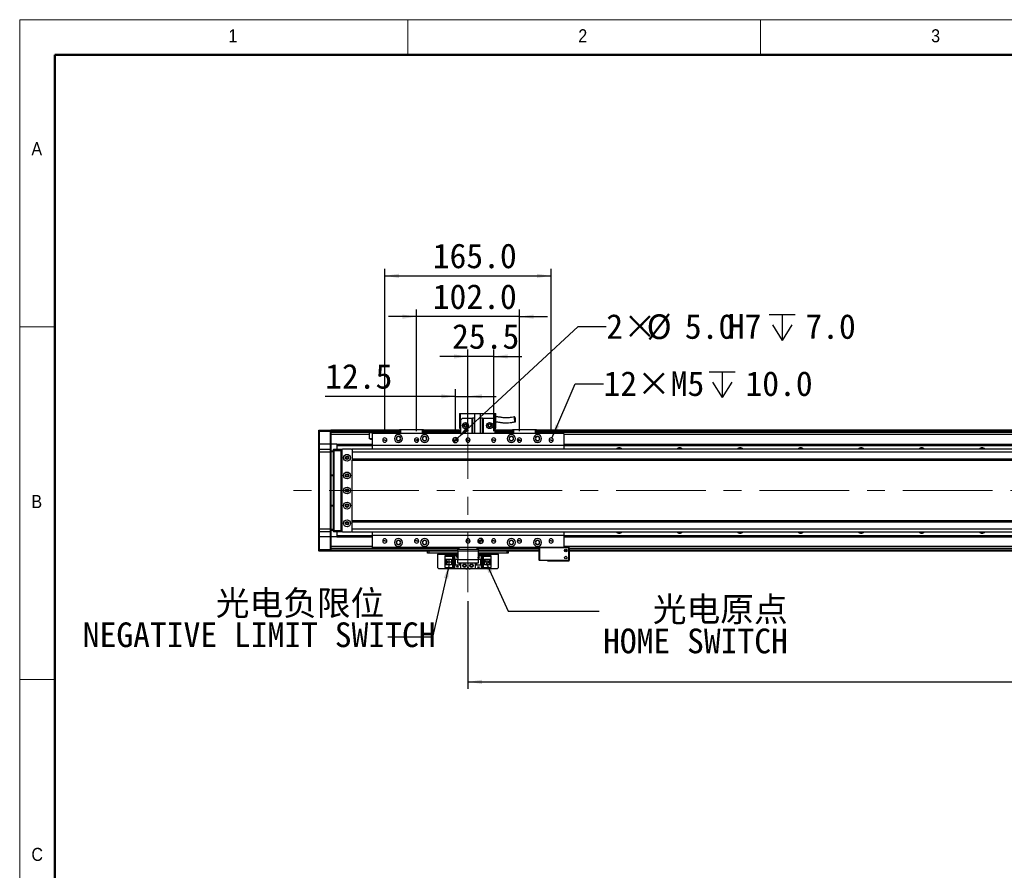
# Model space of a CAD drawing. Header units: millimetres. Extents: x 35 to 2924, y 35 to 2044.
# Tile 2 of 9: x 35 to 1012, y 1200 to 2044. Entities that reach past the tile are written whole.
import ezdxf

# ---------------------------------------------------------------- set-up
doc = ezdxf.new("R2010")
doc.units = ezdxf.units.MM
doc.header["$LTSCALE"] = 7
doc.linetypes.add('CENTERX2', pattern=[20.32, 12.7, -2.54, 2.54, -2.54])
doc.layers.add('DIMNS', color=7, linetype='Continuous')
doc.styles.add('SLDTEXTSTYLE1', font='Gothic.ttf', dxfattribs={"width": 0.913})
doc.styles.add('SLDTEXTSTYLE11', font='txt', dxfattribs={"bigfont": 'bigfont'})
doc.styles.add('SLDTEXTSTYLE8', font='txt')
doc.styles.add('SLDTEXTSTYLE9', font='txt')
doc.dimstyles.new('SLDDIMSTYLE0', dxfattribs={"dimtxt": 24.5, "dimasz": 14, "dimexe": 0, "dimexo": 0.0625, "dimgap": 6.125, "dimtad": 2, "dimdec": 1, "dimrnd": 1e-09, "dimzin": 4, "dimdsep": 46, "dimtxsty": 'SLDTEXTSTYLE9', "dimsah": 1, "dimcen": 0.09, "dimadec": 0, "dimazin": 1, "dimtfac": 1, "dimtdec": 1, "dimtofl": 0, "dimtmove": 0, "dimatfit": 3, "dimfxl": 0, "dimfrac": 2, "dimtolj": 1, "dimtzin": 12, "dimarcsym": 0})
doc.dimstyles.new('SLDDIMSTYLE1', dxfattribs={"dimtxt": 24.5, "dimasz": 14, "dimexe": 0, "dimexo": 0.0625, "dimgap": 6.125, "dimtad": 2, "dimdec": 1, "dimrnd": 1e-09, "dimzin": 4, "dimdsep": 46, "dimtxsty": 'SLDTEXTSTYLE9', "dimsah": 1, "dimcen": 0.09, "dimadec": 0, "dimazin": 1, "dimtfac": 1, "dimtdec": 1, "dimtmove": 0, "dimatfit": 0, "dimfxl": 0, "dimfrac": 2, "dimtolj": 1, "dimtzin": 12, "dimarcsym": 0})
doc.dimstyles.new('SLDDIMSTYLE2', dxfattribs={"dimtxt": 0.18, "dimasz": 14, "dimexe": 0, "dimexo": 0.0625, "dimgap": 0, "dimtad": 0, "dimtih": 1, "dimtoh": 1, "dimdec": 0, "dimrnd": 1e-09, "dimzin": 0, "dimdsep": 46, "dimtxsty": 'Standard', "dimsah": 1, "dimcen": 0.09, "dimadec": 0, "dimazin": 0, "dimtfac": 14, "dimtdec": 0, "dimtofl": 0, "dimtmove": 0, "dimatfit": 3, "dimfxl": 0, "dimfrac": 2, "dimtolj": 1, "dimtzin": 0, "dimarcsym": 0})
doc.dimstyles.new('SLDDIMSTYLE3', dxfattribs={"dimtxt": 24.5, "dimasz": 14, "dimexe": 0, "dimexo": 0.0625, "dimgap": 6.125, "dimtad": 2, "dimdec": 1, "dimrnd": 1e-09, "dimzin": 12, "dimdsep": 46, "dimtxsty": 'SLDTEXTSTYLE9', "dimsah": 1, "dimcen": 0.09, "dimadec": 0, "dimazin": 3, "dimtfac": 1, "dimtdec": 1, "dimtmove": 0, "dimatfit": 0, "dimfxl": 0, "dimfrac": 2, "dimtolj": 1, "dimtzin": 12, "dimarcsym": 0})
doc.dimstyles.new('SLDDIMSTYLE7', dxfattribs={"dimtxt": 24.5, "dimasz": 14, "dimexe": 0, "dimexo": 0.0625, "dimgap": 6.125, "dimtad": 0, "dimtih": 1, "dimtoh": 1, "dimdec": 1, "dimrnd": 1e-09, "dimzin": 4, "dimdsep": 46, "dimtxsty": 'SLDTEXTSTYLE9', "dimsah": 1, "dimcen": 0, "dimadec": 0, "dimazin": 1, "dimtfac": 1, "dimtdec": 1, "dimtofl": 0, "dimtmove": 0, "dimatfit": 3, "dimfxl": 0, "dimfrac": 2, "dimtolj": 1, "dimtzin": 12, "dimarcsym": 0})
doc.dimstyles.new('SLDDIMSTYLE8', dxfattribs={"dimtxt": 24.5, "dimasz": 14, "dimexe": 0, "dimexo": 0.0625, "dimgap": 6.125, "dimtad": 0, "dimtih": 1, "dimtoh": 1, "dimdec": 1, "dimrnd": 1e-09, "dimzin": 12, "dimdsep": 46, "dimtxsty": 'SLDTEXTSTYLE9', "dimsah": 1, "dimcen": 0, "dimadec": 0, "dimazin": 3, "dimtfac": 1, "dimtdec": 1, "dimtofl": 0, "dimtmove": 0, "dimatfit": 3, "dimfxl": 0, "dimfrac": 2, "dimtolj": 1, "dimtzin": 12, "dimarcsym": 0})

# ---------------------------------------------------------------- blocks, each defined once
blk = doc.blocks.new('_D_28')
at = {"layer": 'DIMNS'}
for p, q in [((467.19, 1670.37), (337.98, 1670.37)), ((467.19, 1635.87), (467.19, 1677.37)), ((467.19, 1670.37), (479.69, 1670.37)), ((479.69, 1635.87), (479.69, 1677.37)), ((479.69, 1670.37), (507.69, 1670.37))]:
    blk.add_line(p, q, dxfattribs=at)
for points in [[(467.19, 1670.37), (453.19, 1672.47), (453.19, 1668.27)], [(479.69, 1670.37), (493.69, 1668.27), (493.69, 1672.47)]]:
    blk.add_solid(points, dxfattribs=at)
at = {"layer": 'DIMNS', "insert": (337.98, 1702.51), "char_height": 24.5, "attachment_point": 1, "style": 'SLDTEXTSTYLE9'}
blk.add_mtext('12.5', dxfattribs=at)
blk = doc.blocks.new('_D_29')
at = {"layer": 'DIMNS'}
for p, q in [((428.69, 1749.44), (400.69, 1749.44)), ((428.69, 1635.87), (428.69, 1756.44)), ((530.69, 1749.44), (428.69, 1749.44)), ((530.69, 1635.87), (530.69, 1756.44)), ((530.69, 1749.44), (558.69, 1749.44))]:
    blk.add_line(p, q, dxfattribs=at)
for points in [[(428.69, 1749.44), (414.69, 1751.54), (414.69, 1747.34)], [(530.69, 1749.44), (544.69, 1747.34), (544.69, 1751.54)]]:
    blk.add_solid(points, dxfattribs=at)
at = {"layer": 'DIMNS', "insert": (444.73, 1781.59), "char_height": 24.5, "attachment_point": 1, "style": 'SLDTEXTSTYLE9'}
blk.add_mtext('102.0', dxfattribs=at)
blk = doc.blocks.new('_D_30')
at = {"layer": 'DIMNS'}
for p, q in [((397.19, 1635.87), (397.19, 1796.88)), ((397.19, 1789.88), (562.19, 1789.88)), ((562.19, 1635.87), (562.19, 1796.88))]:
    blk.add_line(p, q, dxfattribs=at)
for points in [[(397.19, 1789.88), (411.19, 1787.78), (411.19, 1791.98)], [(562.19, 1789.88), (548.19, 1791.98), (548.19, 1787.78)]]:
    blk.add_solid(points, dxfattribs=at)
at = {"layer": 'DIMNS', "insert": (444.73, 1822.02), "char_height": 24.5, "attachment_point": 1, "style": 'SLDTEXTSTYLE9'}
blk.add_mtext('165.0', dxfattribs=at)
blk = doc.blocks.new('_D_31')
at = {"layer": 'DIMNS'}
for p, q in [((479.69, 1709.94), (451.69, 1709.94)), ((479.69, 1635.87), (479.69, 1716.94)), ((505.19, 1709.94), (479.69, 1709.94)), ((505.19, 1635.87), (505.19, 1716.94)), ((505.19, 1709.94), (533.19, 1709.94))]:
    blk.add_line(p, q, dxfattribs=at)
for points in [[(479.69, 1709.94), (465.69, 1712.04), (465.69, 1707.84)], [(505.19, 1709.94), (519.19, 1707.84), (519.19, 1712.04)]]:
    blk.add_solid(points, dxfattribs=at)
at = {"layer": 'DIMNS', "insert": (463.92, 1742.09), "char_height": 24.5, "attachment_point": 1, "style": 'SLDTEXTSTYLE9'}
blk.add_mtext('25.5', dxfattribs=at)
blk = doc.blocks.new('SW_SYMBOL_HOLE_DEPTH')
at = {"layer": 'DIMNS', "color": 0}
for p, q in [((0, 6125), (5600, 6125)), ((2800, 6125), (2800, 525)), ((700, 3885), (2800, 525)), ((4900, 3885), (2800, 525))]:
    blk.add_line(p, q, dxfattribs=at)
blk = doc.blocks.new('_D_33')
at = {"layer": 'DIMNS'}
for p, q in [((563.02, 1628.92), (586.1, 1682.94)), ((586.1, 1682.94), (614.1, 1682.94))]:
    blk.add_line(p, q, dxfattribs=at)
blk.add_solid([(563.02, 1628.92), (570.45, 1640.96), (566.59, 1642.62)], dxfattribs=at)
at = {"layer": 'DIMNS', "xscale": 0.004592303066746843, "yscale": 0.004592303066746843, "zscale": 0.004592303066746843}
blk.add_blockref('SW_SYMBOL_HOLE_DEPTH', (719.07, 1666.72), dxfattribs=at)
at = {"layer": 'DIMNS', "char_height": 24.5, "attachment_point": 1, "style": 'SLDTEXTSTYLE9'}
for s, insert in [('12×M5', (614.1, 1695.28)), ('10.0', (754.94, 1695.28))]:
    blk.add_mtext(s, dxfattribs=dict(at, insert=insert))
blk = doc.blocks.new('_D_34')
at = {"layer": 'DIMNS'}
for p, q in [((469.02, 1628.68), (588.85, 1739.73)), ((588.85, 1739.73), (616.85, 1739.73))]:
    blk.add_line(p, q, dxfattribs=at)
blk.add_solid([(469.02, 1628.68), (480.72, 1636.66), (477.87, 1639.74)], dxfattribs=at)
at = {"layer": 'DIMNS', "xscale": 0.004592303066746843, "yscale": 0.004592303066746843, "zscale": 0.004592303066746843}
blk.add_blockref('SW_SYMBOL_HOLE_DEPTH', (778.5, 1723.41), dxfattribs=at)
at = {"layer": 'DIMNS', "char_height": 24.5, "attachment_point": 1, "style": 'SLDTEXTSTYLE9'}
for s, insert in [('2×', (616.85, 1751.97)), ('%%c', (656.93, 1751.73)), ('5.0', (694.79, 1751.97)), ('H7', (737.46, 1751.97)), ('7.0', (814.36, 1751.97))]:
    blk.add_mtext(s, dxfattribs=dict(at, insert=insert))
blk = doc.blocks.new('_D_35')
at = {"layer": 'DIMNS'}
for p, q in [((479.69, 1467.14), (479.69, 1380.18)), ((2099.69, 1467.14), (2099.69, 1380.18)), ((479.69, 1387.18), (2099.69, 1387.18))]:
    blk.add_line(p, q, dxfattribs=at)
for points in [[(479.69, 1387.18), (493.69, 1385.08), (493.69, 1389.28)], [(2099.69, 1387.18), (2085.69, 1389.28), (2085.69, 1385.08)]]:
    blk.add_solid(points, dxfattribs=at)
at = {"layer": 'DIMNS', "insert": (1241.23, 1419.33), "char_height": 24.5, "attachment_point": 1, "style": 'SLDTEXTSTYLE9'}
blk.add_mtext('1620.0', dxfattribs=at)
blk = doc.blocks.new('SW_NOTE_8')
at = {"layer": 'DIMNS', "color": 0, "char_height": 24.5, "attachment_point": 1}
for s, insert, style in [('{\\fMicrosoft YaHei|b0|i0|c134|p34; 光电原点}', (44.89, 13.99), 'SLDTEXTSTYLE11'), ('HOME SWITCH', (3.78, -17.43), 'SLDTEXTSTYLE8')]:
    blk.add_mtext(s, dxfattribs=dict(at, insert=insert, style=style))
blk = doc.blocks.new('SW_NOTE_9')
at = {"layer": 'DIMNS', "color": 0, "char_height": 24.5, "attachment_point": 1}
for s, insert, style in [('{\\fMicrosoft YaHei|b0|i0|c134|p34;    光电负限位}', (-203.7, 46.01), 'SLDTEXTSTYLE11'), ('NEGATIVE LIMIT SWITCH', (-302.47, 14.51), 'SLDTEXTSTYLE8')]:
    blk.add_mtext(s, dxfattribs=dict(at, insert=insert, style=style))
blk = doc.blocks.new('SW_DOWELSYMBOL_5')
at = {"linetype": 'Continuous', "lineweight": 18}
h = blk.add_hatch(color=0, dxfattribs=at)
edge = h.paths.add_edge_path(flags=0)
edge.add_arc((0, 0), 2.5, 180, 270)
edge.add_line((0, -2.5), (0, 0))
edge.add_line((0, 0), (-2.5, 0))
h = blk.add_hatch(color=0, dxfattribs=at)
edge = h.paths.add_edge_path(flags=0)
edge.add_arc((0, 0), 2.5, 0, 90)
edge.add_line((0, 2.5), (0, 0))
edge.add_line((0, 0), (2.5, 0))
at = {"layer": 'DIMNS', "color": 0}
blk.add_circle((0, 0), 2.5, dxfattribs=at)
blk = doc.blocks.new('SW_DOWELSYMBOL_6')
at = {"linetype": 'Continuous', "lineweight": 18}
h = blk.add_hatch(color=0, dxfattribs=at)
edge = h.paths.add_edge_path(flags=0)
edge.add_arc((0, 0), 2.5, 180, 270)
edge.add_line((0, -2.5), (0, 0))
edge.add_line((0, 0), (-2.5, 0))
h = blk.add_hatch(color=0, dxfattribs=at)
edge = h.paths.add_edge_path(flags=0)
edge.add_arc((0, 0), 2.5, 0, 90)
edge.add_line((0, 2.5), (0, 0))
edge.add_line((0, 0), (2.5, 0))
at = {"layer": 'DIMNS', "color": 0}
blk.add_circle((0, 0), 2.5, dxfattribs=at)

msp = doc.modelspace()

# ---------------------------------------------------------------- linework, layer by layer
at = {"color": 7, "linetype": 'Continuous', "lineweight": 18}
for p, q in [((2905, 2044), (35, 2044)), ((35, 2044), (35, 35)), ((420, 2009), (420, 2044)), ((770, 2044), (770, 2009)), ((70, 2009), (2870, 2009)), ((70, 2009), (70, 70)), ((70, 1739.5), (35, 1739.5)), ((35, 1389.5), (70, 1389.5))]:
    msp.add_line(p, q, dxfattribs=at)
at = {"color": 7, "linetype": 'Continuous', "lineweight": 50}
for p, q in [((2870, 2009), (70, 2009)), ((70, 2009), (70, 70))]:
    msp.add_line(p, q, dxfattribs=at)
at = {"color": 7, "linetype": 'Continuous', "lineweight": 25}
for p, q in [((471.19, 1653.28), (472.19, 1653.28)), ((471.19, 1653.28), (471.19, 1638.88)), ((472.19, 1646.88), (472.19, 1653.28)), ((472.19, 1653.28), (486.19, 1653.28)), ((486.19, 1653.48), (486.19, 1633.48)), ((486.19, 1653.48), (492.19, 1653.48)), ((492.19, 1633.48), (492.19, 1653.48)), ((492.19, 1653.28), (506.19, 1653.28)), ((506.19, 1653.28), (507.19, 1653.28)), ((506.19, 1653.28), (506.19, 1646.88)), ((507.19, 1638.88), (507.19, 1653.28)), ((474.19, 1648.88), (472.19, 1646.88)), ((472.19, 1646.88), (472.19, 1633.48)), ((474.19, 1648.88), (483.69, 1648.88)), ((483.69, 1633.48), (483.69, 1648.88)), ((483.69, 1648.88), (484.19, 1648.88)), ((484.19, 1648.88), (484.19, 1633.48)), ((486.19, 1648.88), (484.19, 1648.88)), ((494.19, 1648.88), (492.19, 1648.88)), ((494.19, 1633.48), (494.19, 1648.88)), ((494.19, 1648.88), (494.69, 1648.88)), ((494.69, 1648.88), (504.19, 1648.88)), ((494.69, 1648.88), (494.69, 1633.48)), ((506.19, 1646.88), (504.19, 1648.88)), ((506.19, 1646.88), (506.19, 1633.48)), ((331.69, 1636.68), (331.99, 1636.98)), ((331.69, 1635.48), (331.69, 1636.68)), ((331.69, 1635.48), (331.99, 1635.48)), ((331.69, 1622.98), (331.69, 1635.48)), ((331.99, 1636.98), (331.99, 1635.48)), ((331.99, 1636.98), (343.39, 1636.98)), ((331.99, 1635.48), (331.99, 1622.98)), ((343.39, 1635.48), (331.99, 1635.48)), ((343.39, 1635.48), (343.39, 1636.98)), ((343.39, 1636.98), (343.69, 1636.68)), ((343.39, 1622.98), (343.39, 1635.48)), ((343.39, 1635.48), (343.69, 1635.48)), ((411.69, 1636.98), (343.69, 1636.98)), ((343.69, 1636.98), (343.69, 1636.68)), ((343.69, 1636.68), (343.69, 1635.48)), ((343.69, 1636.48), (411.69, 1636.48)), ((343.69, 1635.48), (343.69, 1622.98)), ((411.69, 1634.49), (343.69, 1634.49)), ((382.05, 1632.49), (343.69, 1632.49)), ((382.05, 1628.38), (382.05, 1632.49)), ((574.69, 1633.48), (384.69, 1633.48)), ((384.69, 1633.48), (384.69, 1621.48)), ((411.69, 1637.18), (411.99, 1637.48)), ((411.69, 1633.48), (411.69, 1637.18)), ((412.69, 1637.18), (411.69, 1637.18)), ((411.99, 1637.48), (412.81, 1637.48)), ((412.69, 1637.18), (412.81, 1637.48)), ((412.69, 1637.18), (412.69, 1633.48)), ((434.69, 1637.18), (412.69, 1637.18)), ((412.81, 1637.48), (434.57, 1637.48)), ((434.57, 1637.48), (435.39, 1637.48)), ((434.69, 1637.18), (434.57, 1637.48)), ((434.69, 1633.48), (434.69, 1637.18)), ((435.69, 1637.18), (434.69, 1637.18)), ((435.39, 1637.48), (435.69, 1637.18)), ((435.69, 1637.18), (435.69, 1633.48)), ((472.19, 1636.98), (435.69, 1636.98)), ((435.69, 1636.78), (472.19, 1636.78)), ((435.69, 1636.58), (472.19, 1636.58)), ((435.69, 1636.48), (472.19, 1636.48)), ((472.19, 1634.49), (435.69, 1634.49)), ((471.19, 1638.88), (472.19, 1638.88)), ((506.19, 1638.88), (507.19, 1638.88)), ((523.69, 1636.98), (506.19, 1636.98)), ((506.19, 1636.78), (523.69, 1636.78)), ((506.19, 1636.58), (523.69, 1636.58)), ((506.19, 1636.48), (523.69, 1636.48)), ((523.69, 1634.49), (506.19, 1634.49)), ((523.69, 1637.18), (523.99, 1637.48)), ((523.69, 1633.48), (523.69, 1637.18)), ((524.69, 1637.18), (523.69, 1637.18)), ((523.99, 1637.48), (524.81, 1637.48)), ((524.69, 1637.18), (524.81, 1637.48)), ((524.69, 1637.18), (524.69, 1633.48)), ((546.69, 1637.18), (524.69, 1637.18)), ((524.81, 1637.48), (546.57, 1637.48)), ((546.69, 1637.18), (546.57, 1637.48)), ((546.57, 1637.48), (547.39, 1637.48)), ((546.69, 1633.48), (546.69, 1637.18)), ((547.69, 1637.18), (546.69, 1637.18)), ((547.39, 1637.48), (547.69, 1637.18)), ((547.69, 1637.18), (547.69, 1633.48)), ((2031.69, 1636.98), (547.69, 1636.98)), ((547.69, 1636.78), (2031.69, 1636.78)), ((547.69, 1636.58), (2031.69, 1636.58)), ((547.69, 1636.48), (2031.69, 1636.48)), ((2031.69, 1634.49), (547.69, 1634.49)), ((574.69, 1633.48), (574.69, 1621.48)), ((331.69, 1622.98), (331.99, 1622.98)), ((331.69, 1617.68), (331.69, 1622.98)), ((331.99, 1622.98), (331.99, 1617.98)), ((343.39, 1622.98), (331.99, 1622.98)), ((343.39, 1617.98), (343.39, 1622.98)), ((343.39, 1622.98), (343.69, 1622.98)), ((349.69, 1622.99), (343.69, 1622.99)), ((343.69, 1622.98), (343.69, 1617.68)), ((349.69, 1622.99), (384.69, 1622.99)), ((349.69, 1622.99), (349.69, 1622.7)), ((349.69, 1622.7), (384.69, 1622.7)), ((349.69, 1622.7), (349.69, 1621.8)), ((349.69, 1621.8), (384.69, 1621.8)), ((349.69, 1621.8), (349.69, 1621.5)), ((349.69, 1621.5), (384.69, 1621.5)), ((349.69, 1621.5), (349.69, 1617.98)), ((384.69, 1628.38), (382.05, 1628.38)), ((574.69, 1621.48), (384.69, 1621.48)), ((384.69, 1621.48), (384.69, 1617.98)), ((397.19, 1626.98), (395.09, 1626.98)), ((397.19, 1626.98), (399.29, 1626.98)), ((428.69, 1626.98), (426.59, 1626.98)), ((428.69, 1626.98), (428.82, 1626.98)), ((430.03, 1626.98), (430.79, 1626.98)), ((467.19, 1626.98), (464.69, 1626.98)), ((467.19, 1626.98), (469.69, 1626.98)), ((479.69, 1626.98), (477.59, 1626.98)), ((479.69, 1626.98), (481.79, 1626.98)), ((505.19, 1626.98), (503.09, 1626.98)), ((505.19, 1626.98), (507.29, 1626.98)), ((529.35, 1626.98), (528.59, 1626.98)), ((530.69, 1626.98), (530.56, 1626.98)), ((530.69, 1626.98), (532.79, 1626.98)), ((562.19, 1626.98), (560.09, 1626.98)), ((562.19, 1626.98), (564.29, 1626.98)), ((574.69, 1622.99), (2004.69, 1622.99)), ((574.69, 1622.7), (2004.69, 1622.7)), ((574.69, 1621.8), (2004.69, 1621.8)), ((574.69, 1621.5), (2004.69, 1621.5)), ((574.69, 1621.48), (574.69, 1617.98)), ((331.99, 1617.98), (331.69, 1617.68)), ((331.69, 1614.98), (331.69, 1617.68)), ((331.69, 1538.98), (331.69, 1614.98)), ((331.99, 1614.98), (331.69, 1614.98)), ((331.99, 1617.98), (331.99, 1614.98)), ((331.99, 1617.98), (343.39, 1617.98)), ((331.99, 1614.98), (331.99, 1538.98)), ((343.39, 1614.98), (331.99, 1614.98)), ((343.39, 1614.98), (343.39, 1617.98)), ((343.39, 1617.98), (343.69, 1617.68)), ((343.39, 1538.98), (343.39, 1614.98)), ((343.39, 1614.98), (343.69, 1614.98)), ((343.69, 1617.68), (343.69, 1614.98)), ((343.69, 1616.48), (346.19, 1616.48)), ((346.19, 1615.48), (343.69, 1615.48)), ((343.69, 1614.98), (343.69, 1538.98)), ((346.19, 1617.68), (346.49, 1617.98)), ((346.19, 1616.48), (346.19, 1617.68)), ((346.19, 1537.48), (346.19, 1616.48)), ((346.19, 1616.48), (346.49, 1616.48)), ((346.49, 1617.98), (346.49, 1616.48)), ((346.49, 1617.98), (353.69, 1617.98)), ((346.49, 1616.48), (346.49, 1537.48)), ((353.69, 1616.48), (346.49, 1616.48)), ((353.69, 1617.98), (353.69, 1616.48)), ((353.69, 1617.98), (355.19, 1617.98)), ((354.89, 1617.68), (353.69, 1617.68)), ((353.69, 1616.48), (353.69, 1537.48)), ((354.69, 1615.98), (354.19, 1615.98)), ((354.19, 1615.98), (354.19, 1537.98)), ((355.19, 1617.98), (354.69, 1617.48)), ((354.69, 1617.48), (354.69, 1536.48)), ((364.19, 1617.98), (355.19, 1617.98)), ((364.69, 1617.48), (364.19, 1617.98)), ((2215.19, 1617.98), (364.69, 1617.98)), ((364.69, 1617.98), (364.69, 1617.48)), ((364.69, 1617.35), (364.69, 1617.48)), ((364.69, 1617.35), (364.69, 1614.98)), ((2215.69, 1614.98), (364.69, 1614.98)), ((364.69, 1614.98), (364.69, 1607.98)), ((360.84, 1609.98), (358.54, 1609.98)), ((2215.69, 1607.98), (364.69, 1607.98)), ((364.69, 1607.98), (364.69, 1606.98)), ((364.69, 1606.98), (2215.69, 1606.98)), ((364.69, 1546.98), (364.69, 1606.98)), ((343.69, 1592.48), (346.19, 1592.48)), ((346.19, 1591.48), (343.69, 1591.48)), ((343.69, 1562.48), (346.19, 1562.48)), ((346.19, 1561.48), (343.69, 1561.48)), ((358.54, 1543.98), (360.84, 1543.98)), ((2215.69, 1546.98), (364.69, 1546.98)), ((364.69, 1545.98), (364.69, 1546.98)), ((364.69, 1545.98), (2215.69, 1545.98)), ((364.69, 1538.98), (364.69, 1545.98)), ((331.69, 1536.28), (331.69, 1538.98)), ((331.99, 1538.98), (331.69, 1538.98)), ((331.99, 1535.98), (331.69, 1536.28)), ((331.69, 1530.98), (331.69, 1536.28)), ((331.99, 1538.98), (331.99, 1535.98)), ((331.99, 1538.98), (343.39, 1538.98)), ((343.39, 1535.98), (331.99, 1535.98)), ((331.99, 1535.98), (331.99, 1530.98)), ((343.39, 1535.98), (343.39, 1538.98)), ((343.39, 1538.98), (343.69, 1538.98)), ((343.39, 1535.98), (343.69, 1536.28)), ((343.39, 1530.98), (343.39, 1535.98)), ((343.69, 1538.98), (343.69, 1536.28)), ((343.69, 1538.48), (346.19, 1538.48)), ((346.19, 1537.48), (343.69, 1537.48)), ((343.69, 1536.28), (343.69, 1530.98)), ((346.19, 1536.28), (346.19, 1537.48)), ((346.19, 1537.48), (346.49, 1537.48)), ((346.19, 1536.28), (346.49, 1535.98)), ((346.49, 1537.48), (346.49, 1535.98)), ((346.49, 1537.48), (353.69, 1537.48)), ((353.69, 1535.98), (346.49, 1535.98)), ((349.69, 1535.98), (349.69, 1532.46)), ((353.69, 1537.48), (353.69, 1535.98)), ((353.69, 1536.28), (354.89, 1536.28)), ((355.19, 1535.98), (353.69, 1535.98)), ((354.19, 1537.98), (354.69, 1537.98)), ((354.69, 1536.48), (355.19, 1535.98)), ((355.19, 1535.98), (364.19, 1535.98)), ((364.19, 1535.98), (364.69, 1536.48)), ((364.69, 1536.62), (364.69, 1538.98)), ((364.69, 1538.98), (2215.69, 1538.98)), ((364.69, 1536.48), (364.69, 1536.62)), ((364.69, 1535.98), (364.69, 1536.48)), ((364.69, 1535.98), (2215.19, 1535.98)), ((384.69, 1535.98), (384.69, 1532.48)), ((574.69, 1535.98), (574.69, 1532.48)), ((331.99, 1530.98), (331.69, 1530.98)), ((331.69, 1518.48), (331.69, 1530.98)), ((343.39, 1530.98), (331.99, 1530.98)), ((331.99, 1530.98), (331.99, 1518.48)), ((343.69, 1530.98), (343.39, 1530.98)), ((343.39, 1518.48), (343.39, 1530.98)), ((343.69, 1530.98), (343.69, 1518.48)), ((349.69, 1530.98), (343.69, 1530.98)), ((349.69, 1532.46), (384.69, 1532.46)), ((349.69, 1532.46), (349.69, 1532.17)), ((349.69, 1532.17), (384.69, 1532.17)), ((349.69, 1532.17), (349.69, 1531.27)), ((349.69, 1531.27), (384.69, 1531.27)), ((349.69, 1531.27), (349.69, 1530.98)), ((349.69, 1530.98), (384.69, 1530.98)), ((574.69, 1532.48), (384.69, 1532.48)), ((384.69, 1532.48), (384.69, 1520.48)), ((397.19, 1526.98), (395.09, 1526.98)), ((397.19, 1526.98), (399.29, 1526.98)), ((428.69, 1526.98), (426.59, 1526.98)), ((428.69, 1526.98), (430.79, 1526.98)), ((479.69, 1526.98), (477.59, 1526.98)), ((479.69, 1526.98), (481.79, 1526.98)), ((492.19, 1526.98), (489.69, 1526.98)), ((492.19, 1526.98), (494.69, 1526.98)), ((505.19, 1526.98), (503.09, 1526.98)), ((505.19, 1526.98), (507.29, 1526.98)), ((530.69, 1526.98), (528.59, 1526.98)), ((530.69, 1526.98), (532.79, 1526.98)), ((562.19, 1526.98), (560.09, 1526.98)), ((562.19, 1526.98), (564.29, 1526.98)), ((574.69, 1532.48), (574.69, 1520.48)), ((574.69, 1532.46), (2004.69, 1532.46)), ((574.69, 1532.17), (2004.69, 1532.17)), ((574.69, 1531.27), (2004.69, 1531.27)), ((574.69, 1530.98), (2004.69, 1530.98)), ((331.99, 1518.48), (331.69, 1518.48)), ((331.69, 1517.28), (331.69, 1518.48)), ((331.99, 1516.98), (331.69, 1517.28)), ((331.99, 1518.48), (331.99, 1516.98)), ((331.99, 1518.48), (343.39, 1518.48)), ((343.39, 1516.98), (331.99, 1516.98)), ((343.39, 1516.98), (343.39, 1518.48)), ((343.69, 1518.48), (343.39, 1518.48)), ((343.69, 1517.28), (343.39, 1516.98)), ((469.69, 1519.48), (343.69, 1519.48)), ((343.69, 1518.48), (343.69, 1517.28)), ((343.69, 1517.28), (343.69, 1516.98)), ((469.69, 1516.98), (343.69, 1516.98)), ((574.69, 1520.48), (384.69, 1520.48)), ((439.69, 1514.98), (439.69, 1516.98)), ((440.69, 1514.98), (439.69, 1514.98)), ((440.69, 1516.98), (440.69, 1514.98)), ((469.69, 1514.98), (440.69, 1514.98)), ((449.69, 1514.98), (449.69, 1513.98)), ((449.69, 1500.18), (449.69, 1513.98)), ((469.69, 1518.48), (469.69, 1520.48)), ((470.69, 1518.48), (469.69, 1518.48)), ((469.69, 1516.98), (469.69, 1518.48)), ((489.69, 1516.98), (469.69, 1516.98)), ((469.69, 1516.98), (469.69, 1508.48)), ((470.69, 1520.48), (470.69, 1518.48)), ((488.69, 1518.48), (470.69, 1518.48)), ((488.69, 1518.48), (488.69, 1520.48)), ((489.69, 1518.48), (488.69, 1518.48)), ((489.69, 1520.48), (489.69, 1518.48)), ((550.19, 1519.48), (489.69, 1519.48)), ((489.69, 1518.48), (489.69, 1516.98)), ((489.69, 1516.98), (489.69, 1508.48)), ((550.19, 1516.98), (489.69, 1516.98)), ((518.69, 1514.98), (489.69, 1514.98)), ((509.69, 1513.98), (509.69, 1514.98)), ((509.69, 1513.98), (509.69, 1500.18)), ((518.69, 1514.98), (518.69, 1516.98)), ((519.69, 1514.98), (518.69, 1514.98)), ((519.69, 1516.98), (519.69, 1514.98)), ((550.49, 1520.48), (550.19, 1520.18)), ((550.19, 1507.78), (550.19, 1520.18)), ((550.49, 1520.18), (550.19, 1520.18)), ((550.49, 1520.18), (550.61, 1520.48)), ((550.49, 1520.18), (550.49, 1507.78)), ((579.89, 1520.18), (550.49, 1520.18)), ((574.69, 1520.78), (580.19, 1520.78)), ((574.69, 1520.48), (579.77, 1520.48)), ((577.84, 1516.98), (575.54, 1516.98)), ((579.89, 1520.18), (579.77, 1520.48)), ((579.77, 1520.48), (579.89, 1520.48)), ((580.19, 1520.18), (579.89, 1520.48)), ((579.89, 1507.78), (579.89, 1520.18)), ((580.19, 1520.18), (579.89, 1520.18)), ((580.19, 1520.18), (580.19, 1520.78)), ((580.19, 1520.18), (580.19, 1507.78)), ((2001.19, 1519.48), (580.19, 1519.48)), ((2001.19, 1516.98), (580.19, 1516.98)), ((456.99, 1511.88), (456.99, 1512.68)), ((456.99, 1512.68), (466.19, 1512.68)), ((465.29, 1511.88), (456.99, 1511.88)), ((456.99, 1511.88), (456.99, 1511.38)), ((464.79, 1511.38), (456.99, 1511.38)), ((456.99, 1508.78), (456.99, 1511.38)), ((456.99, 1508.78), (463.19, 1508.78)), ((456.99, 1503.18), (456.99, 1508.78)), ((458.29, 1503.18), (458.29, 1508.78)), ((458.79, 1508.43), (458.79, 1508.78)), ((463.19, 1508.43), (458.79, 1508.43)), ((458.79, 1503.53), (458.79, 1508.43)), ((461.59, 1506.78), (459.75, 1506.78)), ((459.75, 1506.78), (459.75, 1505.18)), ((459.75, 1505.18), (461.59, 1505.18)), ((461.59, 1506.78), (461.59, 1505.18)), ((463.19, 1508.78), (463.19, 1503.18)), ((464.79, 1511.38), (465.29, 1511.88)), ((464.79, 1500.58), (464.79, 1511.38)), ((465.29, 1500.08), (465.29, 1511.88)), ((466.19, 1512.68), (466.19, 1508.98)), ((466.19, 1512.68), (469.69, 1512.68)), ((466.19, 1508.98), (469.69, 1508.98)), ((466.19, 1508.98), (466.19, 1502.98)), ((466.69, 1508.98), (466.69, 1502.98)), ((466.99, 1508.98), (466.99, 1502.98)), ((468.59, 1511.18), (468.79, 1511.18)), ((469.19, 1509.98), (468.59, 1511.18)), ((468.79, 1511.58), (469.59, 1511.58)), ((468.79, 1511.18), (468.79, 1511.58)), ((469.69, 1510.98), (469.19, 1509.98)), ((469.59, 1511.58), (469.59, 1511.18)), ((469.59, 1511.18), (469.69, 1511.18)), ((469.69, 1508.48), (489.69, 1508.48)), ((469.69, 1504.98), (469.69, 1508.48)), ((489.69, 1504.98), (469.69, 1504.98)), ((471.39, 1502.98), (471.39, 1504.98)), ((471.69, 1502.98), (471.69, 1504.98)), ((472.19, 1504.98), (472.19, 1502.98)), ((479.69, 1504.98), (479.69, 1501.28)), ((487.19, 1502.98), (487.19, 1504.98)), ((487.69, 1504.98), (487.69, 1502.98)), ((487.99, 1504.98), (487.99, 1502.98)), ((489.69, 1512.68), (493.19, 1512.68)), ((489.69, 1510.58), (490.19, 1511.58)), ((489.79, 1510.38), (489.69, 1510.38)), ((489.69, 1508.98), (493.19, 1508.98)), ((489.69, 1508.48), (489.69, 1504.98)), ((489.79, 1509.98), (489.79, 1510.38)), ((490.59, 1509.98), (489.79, 1509.98)), ((490.19, 1511.58), (490.79, 1510.38)), ((490.59, 1510.38), (490.59, 1509.98)), ((490.79, 1510.38), (490.59, 1510.38)), ((492.39, 1502.98), (492.39, 1508.98)), ((492.69, 1502.98), (492.69, 1508.98)), ((493.19, 1508.98), (493.19, 1512.68)), ((493.19, 1512.68), (502.39, 1512.68)), ((493.19, 1502.98), (493.19, 1508.98)), ((502.39, 1511.88), (494.09, 1511.88)), ((494.09, 1511.88), (494.59, 1511.38)), ((494.09, 1511.88), (494.09, 1500.08)), ((494.59, 1511.38), (494.59, 1500.58)), ((502.39, 1511.38), (494.59, 1511.38)), ((496.19, 1508.78), (502.39, 1508.78)), ((496.19, 1503.18), (496.19, 1508.78)), ((500.59, 1508.43), (496.19, 1508.43)), ((499.63, 1506.78), (497.79, 1506.78)), ((497.79, 1505.18), (497.79, 1506.78)), ((497.79, 1505.18), (499.63, 1505.18)), ((499.63, 1505.18), (499.63, 1506.78)), ((500.59, 1508.78), (500.59, 1508.43)), ((500.59, 1508.43), (500.59, 1503.53)), ((501.09, 1508.78), (501.09, 1503.18)), ((502.39, 1512.68), (502.39, 1511.88)), ((502.39, 1511.38), (502.39, 1511.88)), ((502.39, 1511.38), (502.39, 1508.78)), ((502.39, 1508.78), (502.39, 1503.18)), ((550.49, 1507.48), (550.19, 1507.78)), ((550.19, 1507.78), (550.49, 1507.78)), ((550.49, 1507.78), (579.89, 1507.78)), ((550.49, 1507.78), (550.61, 1507.48)), ((550.61, 1507.48), (550.49, 1507.48)), ((579.77, 1507.48), (550.61, 1507.48)), ((558.69, 1507.18), (558.69, 1507.48)), ((558.69, 1507.18), (580.19, 1507.18)), ((579.89, 1507.78), (579.77, 1507.48)), ((579.89, 1507.48), (579.77, 1507.48)), ((579.89, 1507.78), (580.19, 1507.78)), ((580.19, 1507.78), (579.89, 1507.48)), ((580.19, 1507.18), (580.19, 1507.78)), ((449.69, 1500.18), (450.69, 1499.18)), ((508.69, 1499.18), (450.69, 1499.18)), ((463.19, 1503.18), (456.99, 1503.18)), ((456.99, 1500.58), (456.99, 1503.18)), ((456.99, 1500.58), (464.79, 1500.58)), ((456.99, 1500.58), (456.99, 1500.08)), ((456.99, 1500.08), (465.29, 1500.08)), ((456.99, 1499.28), (456.99, 1500.08)), ((466.19, 1499.28), (456.99, 1499.28)), ((458.79, 1503.18), (458.79, 1503.53)), ((458.79, 1503.53), (463.19, 1503.53)), ((465.29, 1500.08), (464.79, 1500.58)), ((472.19, 1502.98), (466.19, 1502.98)), ((466.19, 1502.98), (466.19, 1499.28)), ((472.19, 1499.28), (466.19, 1499.28)), ((468.59, 1501.58), (468.79, 1501.58)), ((469.19, 1500.38), (468.59, 1501.58)), ((468.79, 1501.98), (469.59, 1501.98)), ((468.79, 1501.58), (468.79, 1501.98)), ((469.79, 1501.58), (469.19, 1500.38)), ((469.59, 1501.98), (469.59, 1501.58)), ((469.59, 1501.58), (469.79, 1501.58)), ((472.19, 1502.98), (472.19, 1499.28)), ((477.69, 1499.28), (472.19, 1499.28)), ((487.19, 1499.28), (481.69, 1499.28)), ((487.19, 1499.28), (487.19, 1502.98)), ((493.19, 1502.98), (487.19, 1502.98)), ((493.19, 1499.28), (487.19, 1499.28)), ((489.59, 1500.78), (490.19, 1501.98)), ((489.79, 1500.78), (489.59, 1500.78)), ((489.79, 1500.38), (489.79, 1500.78)), ((490.59, 1500.38), (489.79, 1500.38)), ((490.19, 1501.98), (490.79, 1500.78)), ((490.59, 1500.78), (490.59, 1500.38)), ((490.79, 1500.78), (490.59, 1500.78)), ((493.19, 1499.28), (493.19, 1502.98)), ((502.39, 1499.28), (493.19, 1499.28)), ((494.59, 1500.58), (494.09, 1500.08)), ((494.09, 1500.08), (502.39, 1500.08)), ((494.59, 1500.58), (502.39, 1500.58)), ((496.19, 1503.53), (500.59, 1503.53)), ((502.39, 1503.18), (496.19, 1503.18)), ((500.59, 1503.53), (500.59, 1503.18)), ((502.39, 1503.18), (502.39, 1500.58)), ((502.39, 1500.08), (502.39, 1500.58)), ((502.39, 1500.08), (502.39, 1499.28)), ((508.69, 1499.18), (509.69, 1500.18))]:
    msp.add_line(p, q, dxfattribs=at)
at = {"color": 8, "linetype": 'Continuous', "lineweight": 25}
for p, q in [((411.69, 1635.98), (343.69, 1635.98)), ((472.19, 1635.98), (435.69, 1635.98)), ((523.69, 1635.98), (506.19, 1635.98)), ((2031.69, 1635.98), (547.69, 1635.98)), ((2004.69, 1632.49), (574.69, 1632.49)), ((384.69, 1521.48), (343.69, 1521.48)), ((469.69, 1517.98), (343.69, 1517.98)), ((449.69, 1513.98), (469.69, 1513.98)), ((550.19, 1517.98), (489.69, 1517.98)), ((489.69, 1513.98), (509.69, 1513.98)), ((2004.69, 1521.48), (574.69, 1521.48)), ((577.84, 1517.98), (575.54, 1517.98)), ((2001.19, 1517.98), (580.19, 1517.98))]:
    msp.add_line(p, q, dxfattribs=at)
at = {"color": 7, "linetype": 'Continuous', "lineweight": 25}
for centre, radius in [((477.19, 1641.38), 3), ((477.19, 1641.38), 1.7), ((477.19, 1641.38), 1.6), ((501.19, 1641.38), 3), ((501.19, 1641.38), 1.7), ((501.19, 1641.38), 1.6), ((359.69, 1609.48), 3.36), ((359.69, 1609.48), 1.7), ((359.69, 1609.48), 1.25), ((359.69, 1591.98), 3.36), ((359.69, 1591.98), 1.7), ((359.69, 1591.98), 1.25), ((359.69, 1576.98), 3.36), ((359.69, 1576.98), 1.7), ((359.69, 1576.98), 1.25), ((359.69, 1561.98), 3.36), ((359.69, 1561.98), 1.7), ((359.69, 1561.98), 1.25), ((359.69, 1544.48), 3.36), ((359.69, 1544.48), 1.7), ((359.69, 1544.48), 1.25), ((576.69, 1517.48), 1.25), ((476.19, 1502.48), 1.75), ((483.19, 1502.48), 1.75), ((576.69, 1510.48), 1.25), ((476.19, 1502.48), 1.25), ((483.19, 1502.48), 1.25)]:
    msp.add_circle(centre, radius, dxfattribs=at)
for centre, radius, start, end in [((410.69, 1628.48), 4, 0, 180), ((436.69, 1628.48), 4, 0, 180), ((522.69, 1628.48), 4, 0, 180), ((548.69, 1628.48), 4, 0, 180), ((397.19, 1626.98), 2.1, 0, 180), ((397.19, 1626.98), 2.1, 180, 0), ((410.69, 1628.48), 4, 180, 0), ((410.69, 1628.48), 2.25, 0, 180), ((410.69, 1628.48), 2.25, 180, 0), ((410.69, 1628.48), 2, 90, 270), ((410.69, 1628.48), 2, 270, 90), ((428.69, 1626.98), 2.1, 0, 180), ((428.69, 1626.98), 2.1, 180, 0), ((436.69, 1628.48), 4, 180, 0), ((436.69, 1628.48), 2.25, 0, 180), ((436.69, 1628.48), 2.25, 180, 0), ((436.69, 1628.48), 2, 90, 270), ((436.69, 1628.48), 2, 270, 90), ((467.19, 1626.98), 2.5, 0, 180), ((467.19, 1626.98), 2.5, 180, 0), ((479.69, 1626.98), 2.1, 0, 180), ((479.69, 1626.98), 2.1, 180, 0), ((505.19, 1626.98), 2.1, 0, 180), ((505.19, 1626.98), 2.1, 180, 0), ((522.69, 1628.48), 4, 180, 0), ((522.69, 1628.48), 2.25, 0, 180), ((522.69, 1628.48), 2.25, 180, 0), ((522.69, 1628.48), 2, 90, 270), ((522.69, 1628.48), 2, 270, 90), ((530.69, 1626.98), 2.1, 0, 180), ((530.69, 1626.98), 2.1, 180, 0), ((548.69, 1628.48), 4, 180, 0), ((548.69, 1628.48), 2.25, 0, 180), ((548.69, 1628.48), 2.25, 180, 0), ((548.69, 1628.48), 2, 90, 270), ((548.69, 1628.48), 2, 270, 90), ((562.19, 1626.98), 2.1, 0, 180), ((562.19, 1626.98), 2.1, 180, 0), ((629.69, 1615.49), 3.75, 41.71072, 138.28928), ((689.69, 1615.49), 3.75, 41.71072, 138.28928), ((749.69, 1615.49), 3.75, 41.71072, 138.28928), ((809.69, 1615.49), 3.75, 41.71072, 138.28928), ((869.69, 1615.49), 3.75, 41.71072, 138.28928), ((929.69, 1615.49), 3.75, 41.71072, 138.28928), ((989.69, 1615.49), 3.75, 41.71072, 138.28928), ((629.69, 1538.48), 3.75, 221.71072, 318.28928), ((689.69, 1538.48), 3.75, 221.71072, 318.28928), ((749.69, 1538.48), 3.75, 221.71072, 318.28928), ((809.69, 1538.48), 3.75, 221.71072, 318.28928), ((869.69, 1538.48), 3.75, 221.71072, 318.28928), ((929.69, 1538.48), 3.75, 221.71072, 318.28928), ((989.69, 1538.48), 3.75, 221.71072, 318.28928), ((397.19, 1526.98), 2.1, 0, 180), ((397.19, 1526.98), 2.1, 180, 0), ((410.69, 1525.48), 4, 0, 180), ((410.69, 1525.48), 4, 180, 0), ((410.69, 1525.48), 2.25, 0, 180), ((410.69, 1525.48), 2.25, 180, 0), ((410.69, 1525.48), 2, 90, 270), ((410.69, 1525.48), 2, 270, 90), ((428.69, 1526.98), 2.1, 0, 180), ((428.69, 1526.98), 2.1, 180, 0), ((436.69, 1525.48), 4, 0, 180), ((436.69, 1525.48), 4, 180, 0), ((436.69, 1525.48), 2.25, 0, 180), ((436.69, 1525.48), 2.25, 180, 0), ((436.69, 1525.48), 2, 90, 270), ((436.69, 1525.48), 2, 270, 90), ((479.69, 1526.98), 2.1, 0, 180), ((479.69, 1526.98), 2.1, 180, 0), ((492.19, 1526.98), 2.5, 0, 180), ((492.19, 1526.98), 2.5, 180, 0), ((505.19, 1526.98), 2.1, 0, 180), ((505.19, 1526.98), 2.1, 180, 0), ((522.69, 1525.48), 4, 0, 180), ((522.69, 1525.48), 4, 180, 0), ((522.69, 1525.48), 2.25, 0, 180), ((522.69, 1525.48), 2.25, 180, 0), ((522.69, 1525.48), 2, 90, 270), ((522.69, 1525.48), 2, 270, 90), ((530.69, 1526.98), 2.1, 0, 180), ((530.69, 1526.98), 2.1, 180, 0), ((548.69, 1525.48), 4, 0, 180), ((548.69, 1525.48), 4, 180, 0), ((548.69, 1525.48), 2.25, 0, 180), ((548.69, 1525.48), 2.25, 180, 0), ((548.69, 1525.48), 2, 90, 270), ((548.69, 1525.48), 2, 270, 90), ((562.19, 1526.98), 2.1, 0, 180), ((562.19, 1526.98), 2.1, 180, 0), ((477.69, 1501.28), 2, 270, 0), ((481.69, 1501.28), 2, 180, 270)]:
    msp.add_arc(centre, radius, start, end, dxfattribs=at)
for points, knots in [([(476.98, 1640.25), (476.85, 1640.28), (476.59, 1640.32), (476.25, 1640.54), (475.99, 1640.86), (475.84, 1641.26), (475.83, 1641.71), (475.97, 1642.15), (476.23, 1642.52), (476.47, 1642.68), (476.58, 1642.76)], [0, 0, 0, 0, 0.115352, 0.231254, 0.351777, 0.477009, 0.606521, 0.740243, 0.878358, 1, 1, 1, 1]), ([(477.19, 1640.23), (477.19, 1640.23), (477.31, 1640.24), (477.55, 1640.27), (477.87, 1640.43), (478.12, 1640.68), (478.29, 1640.99), (478.36, 1641.34), (478.32, 1641.69), (478.17, 1642.02), (477.94, 1642.28), (477.64, 1642.46), (477.29, 1642.55), (476.94, 1642.53), (476.61, 1642.4), (476.33, 1642.18), (476.13, 1641.88), (476.03, 1641.54), (476.04, 1641.19), (476.15, 1640.85), (476.36, 1640.57), (476.64, 1640.35), (476.87, 1640.29), (476.98, 1640.25)], [0, 0, 0, 0, 0.001719, 0.051636, 0.101552, 0.15146, 0.201376, 0.251294, 0.301208, 0.35112, 0.401032, 0.450946, 0.500864, 0.550776, 0.600688, 0.650602, 0.700518, 0.750434, 0.800345, 0.850259, 0.900174, 0.95009, 1, 1, 1, 1]), ([(477.8, 1642.76), (477.93, 1642.67), (478.2, 1642.48), (478.46, 1642.06), (478.57, 1641.58), (478.5, 1641.11), (478.29, 1640.71), (477.97, 1640.42), (477.65, 1640.28), (477.46, 1640.26), (477.4, 1640.25)], [0, 0, 0, 0, 0.140799, 0.288065, 0.430436, 0.567942, 0.700594, 0.828472, 0.951583, 1, 1, 1, 1]), ([(501.06, 1640.25), (501.01, 1640.25), (500.81, 1640.26), (500.49, 1640.37), (500.15, 1640.64), (499.91, 1641.03), (499.82, 1641.49), (499.89, 1641.97), (500.13, 1642.41), (500.4, 1642.65), (500.57, 1642.75), (500.58, 1642.76)], [0, 0, 0, 0, 0.048839, 0.168024, 0.291922, 0.420543, 0.553958, 0.692166, 0.83493, 0.981911, 1, 1, 1, 1]), ([(500.98, 1640.25), (500.85, 1640.29), (500.6, 1640.37), (500.33, 1640.6), (500.16, 1640.85), (500.06, 1641.12), (500.04, 1641.33), (500.04, 1641.46), (500.04, 1641.49), (500.05, 1641.49), (500.05, 1641.49), (500.05, 1641.49), (500.05, 1641.49), (500.05, 1641.49)], [0, 0, 0, 0, 0.2369277, 0.4416957, 0.6142394, 0.7545097, 0.9380795, 0.9829651, 0.9897866, 0.995206, 0.9975495, 0.9997672, 1, 1, 1, 1]), ([(501.4, 1640.25), (501.54, 1640.28), (501.82, 1640.33), (502.17, 1640.58), (502.42, 1640.93), (502.55, 1641.34), (502.54, 1641.77), (502.4, 1642.17), (502.15, 1642.52), (501.92, 1642.68), (501.8, 1642.76)], [0, 0, 0, 0, 0.124807, 0.249841, 0.37486, 0.499856, 0.624842, 0.74983, 0.874829, 1, 1, 1, 1]), ([(525.93, 1650.04), (524.89, 1649.87), (523.07, 1649.58), (520.69, 1649.21), (518.88, 1649.07), (517.29, 1649.04), (515.52, 1649.12), (513.67, 1649.34), (511.77, 1649.63), (510.25, 1649.85), (508.83, 1649.98), (507.89, 1650.04), (507.33, 1650.01), (507.19, 1650.01)], [0, 0, 0, 0, 0.17282, 0.301209, 0.394507, 0.462198, 0.550303, 0.67044, 0.754268, 0.853136, 0.912497, 0.977887, 1, 1, 1, 1]), ([(507.19, 1645), (507.56, 1645.01), (508.45, 1645.05), (509.82, 1644.87), (511.24, 1644.67), (512.51, 1644.48), (513.61, 1644.33), (514.56, 1644.23), (515.81, 1644.12), (517.64, 1644.04), (520.24, 1644.14), (523.24, 1644.56), (525.38, 1644.91), (526.5, 1645.09)], [0, 0, 0, 0, 0.056169, 0.135052, 0.209371, 0.275829, 0.332638, 0.378841, 0.421681, 0.522486, 0.65604, 0.81859, 1, 1, 1, 1]), ([(525.55, 1648.87), (525.58, 1649.12), (525.63, 1649.62), (525.81, 1650.03), (526.03, 1650.07), (526.26, 1649.79), (526.48, 1649.28), (526.67, 1648.58), (526.81, 1647.78), (526.88, 1646.94), (526.89, 1646.16), (526.81, 1645.54), (526.67, 1645.15), (526.47, 1645.06), (526.27, 1645.16), (526.08, 1645.51), (525.91, 1646.04), (525.76, 1646.77), (525.65, 1647.52), (525.58, 1648.06), (525.55, 1648.32), (525.54, 1648.41), (525.54, 1648.43), (525.54, 1648.5), (525.54, 1648.66), (525.55, 1648.79), (525.55, 1648.87)], [0, 0, 0, 0, 0.064817, 0.129779, 0.189732, 0.242618, 0.294413, 0.346243, 0.398724, 0.4522, 0.506601, 0.561452, 0.616052, 0.669772, 0.727069, 0.765377, 0.803691, 0.858909, 0.914229, 0.949555, 0.964001, 0.964851, 0.965759, 0.96871, 0.980528, 1, 1, 1, 1]), ([(382.05, 1632.49), (382.05, 1632.71), (382.04, 1633.16), (382.04, 1633.72), (382.13, 1634.12), (382.35, 1634.34), (382.7, 1634.45), (383.14, 1634.48), (383.66, 1634.49), (384.21, 1634.48), (384.7, 1634.45), (385.06, 1634.33), (385.25, 1634.09), (385.33, 1633.8), (385.33, 1633.57), (385.33, 1633.48)], [0, 0, 0, 0, 0.099396, 0.198861, 0.276024, 0.353549, 0.422974, 0.494403, 0.572454, 0.653947, 0.735638, 0.814154, 0.885301, 0.954888, 1, 1, 1, 1]), ([(384.69, 1628.01), (384.56, 1627.93), (384.28, 1627.77), (383.96, 1627.56), (383.69, 1627.5), (383.52, 1627.54), (383.29, 1627.66), (382.88, 1627.9), (382.45, 1628.15), (382.14, 1628.33), (382.05, 1628.38)], [0, 0, 0, 0, 0.150841, 0.331404, 0.37771, 0.42365, 0.499163, 0.637475, 0.901685, 1, 1, 1, 1]), ([(428.82, 1626.98), (428.82, 1627), (428.82, 1627.04), (428.88, 1627.2), (429, 1627.4), (429.19, 1627.61), (429.37, 1627.72), (429.54, 1627.73), (429.67, 1627.71), (429.79, 1627.63), (429.9, 1627.5), (430, 1627.28), (430.02, 1627.09), (430.03, 1626.98)], [0, 0, 0, 0, 0.014393, 0.062833, 0.250037, 0.37516, 0.500046, 0.562848, 0.625118, 0.683882, 0.750527, 0.857131, 1, 1, 1, 1]), ([(430.03, 1626.98), (430.02, 1626.88), (430, 1626.69), (429.9, 1626.47), (429.79, 1626.34), (429.67, 1626.27), (429.54, 1626.24), (429.37, 1626.25), (429.19, 1626.36), (429.03, 1626.54), (428.92, 1626.71), (428.85, 1626.84), (428.83, 1626.91), (428.82, 1626.96), (428.82, 1626.98), (428.82, 1626.98)], [0, 0, 0, 0, 0.141808, 0.247871, 0.314134, 0.372549, 0.435141, 0.498103, 0.623375, 0.748671, 0.874066, 0.937041, 0.973634, 0.987284, 1, 1, 1, 1]), ([(529.35, 1626.98), (529.36, 1627.09), (529.38, 1627.28), (529.48, 1627.5), (529.59, 1627.63), (529.71, 1627.7), (529.84, 1627.73), (530.01, 1627.72), (530.19, 1627.61), (530.36, 1627.43), (530.46, 1627.26), (530.53, 1627.13), (530.55, 1627.06), (530.56, 1627.02), (530.56, 1627), (530.56, 1626.98)], [0, 0, 0, 0, 0.142405, 0.248784, 0.315442, 0.374231, 0.436653, 0.499494, 0.624308, 0.749075, 0.874373, 0.93718, 0.969724, 0.985746, 1, 1, 1, 1]), ([(530.56, 1626.98), (530.56, 1626.98), (530.56, 1626.93), (530.5, 1626.77), (530.38, 1626.57), (530.19, 1626.36), (530.01, 1626.25), (529.84, 1626.24), (529.71, 1626.27), (529.59, 1626.34), (529.48, 1626.47), (529.38, 1626.69), (529.36, 1626.88), (529.35, 1626.98)], [0, 0, 0, 0, 0.012755, 0.063054, 0.250947, 0.376541, 0.501792, 0.564805, 0.627683, 0.686125, 0.752487, 0.858425, 1, 1, 1, 1])]:
    msp.add_open_spline(points, degree=3, knots=knots, dxfattribs=at)
at = {"layer": 'DIMNS', "linetype": 'CENTERX2', "lineweight": 18}
for p, q in [((479.69, 1677.44), (479.69, 1476.03)), ((2280.14, 1576.98), (299.24, 1576.98))]:
    msp.add_line(p, q, dxfattribs=at)

# ---------------------------------------------------------------- block references
at = {"layer": 'DIMNS'}
for name, p in [('SW_DOWELSYMBOL_5', (467.19, 1626.98)), ('SW_DOWELSYMBOL_6', (492.19, 1526.98)), ('SW_NOTE_9', (400.02, 1431.64)), ('SW_NOTE_8', (609.91, 1457.47))]:
    msp.add_blockref(name, p, dxfattribs=at)

# ---------------------------------------------------------------- texts
at = {"color": 7, "linetype": 'Continuous', "lineweight": 0, "char_height": 12.96, "attachment_point": 1, "style": 'SLDTEXTSTYLE1'}
for s, insert in [('1', (242.08, 2034.52)), ('2', (589.17, 2034.52)), ('3', (939.17, 2034.52)), ('A', (46.67, 1922.52)), ('B', (46.67, 1572.52)), ('C', (46.67, 1222.52))]:
    msp.add_mtext(s, dxfattribs=dict(at, insert=insert))

# ---------------------------------------------------------------- dimensions: what is measured, and where the dimension line sits
at = {"layer": 'DIMNS'}
for base, p1, p2, dimstyle, picture, middle in [((562.19, 1789.88), (397.19, 1626.98), (562.19, 1626.98), 'SLDDIMSTYLE0', '_D_30', (483.76, 1789.88)), ((428.69, 1749.44), (530.69, 1626.98), (428.69, 1626.98), 'SLDDIMSTYLE1', '_D_29', (483.76, 1749.44)), ((479.69, 1709.94), (505.19, 1626.98), (479.69, 1626.98), 'SLDDIMSTYLE3', '_D_31', (494.11, 1709.94)), ((479.69, 1670.37), (467.19, 1626.98), (479.69, 1626.98), 'SLDDIMSTYLE3', '_D_28', (368.16, 1670.37)), ((2099.69, 1387.18), (479.69, 1476.03), (2099.69, 1476.03), 'SLDDIMSTYLE0', '_D_35', (1289.11, 1387.18))]:
    dim = msp.add_linear_dim(base=base, p1=p1, p2=p2, dimstyle=dimstyle, dxfattribs=at)
    dim.commit()
    dim.dimension.update_dxf_attribs({"geometry": picture, "text_midpoint": middle, "dimtype": 160})
dim = msp.add_diameter_dim_2p(p1=(465.36, 1625.29), p2=(469.02, 1628.68), text='2×<>H7{\\fGDT;x}7.0', dimstyle='SLDDIMSTYLE7', dxfattribs=at)
dim.commit()
dim.dimension.update_dxf_attribs({"geometry": '_D_34', "text_midpoint": (736.94, 1739.73), "dimtype": 163})
dim = msp.add_radius_dim(center=(562.19, 1626.98), mpoint=(563.02, 1628.92), text='12×M5{\\fGDT;x}10.0', dimstyle='SLDDIMSTYLE8', override={"dimpost": '<>'}, dxfattribs=at)
dim.commit()
dim.dimension.update_dxf_attribs({"geometry": '_D_33', "text_midpoint": (714.7, 1682.94), "dimtype": 164})

# ---------------------------------------------------------------- leaders
for points in [[(496.19, 1508.78), (519.46, 1457.47), (609.91, 1457.47)], [(461.13, 1503.53), (444.47, 1431.64), (400.02, 1431.64)]]:
    msp.add_leader(points, dimstyle='SLDDIMSTYLE2', dxfattribs=at)

doc.saveas('drawing.dxf')
